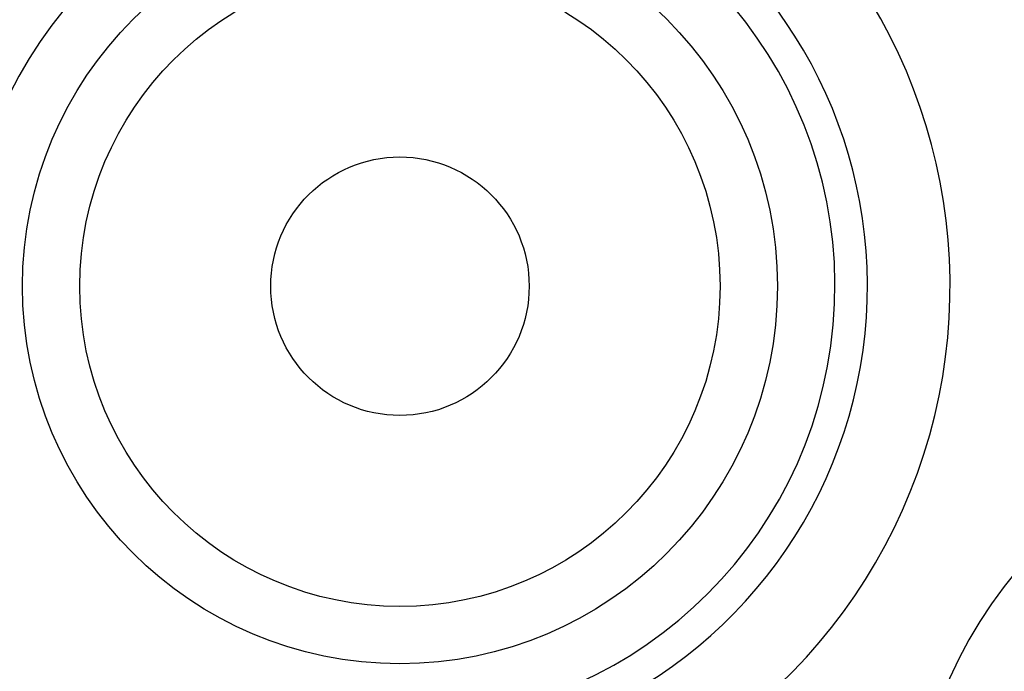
# Model space of a CAD drawing. Header units: inches. Extents: x 0 to 20790, y -12 to 14700.
# Tile 241 of 256: x 9529 to 9913, y 5088 to 5343. Entities that reach past the tile are written whole.
import ezdxf

# ---------------------------------------------------------------- set-up
doc = ezdxf.new("R2010")
doc.units = ezdxf.units.IN
doc.layers.add('1', color=7, linetype='Continuous', true_color=0xffffff)

msp = doc.modelspace()

# ---------------------------------------------------------------- linework, layer by layer
at = {"layer": '1', "color": 2, "linetype": 'Continuous', "lineweight": 25}
for radius in [147.5, 125.1, 50.5]:
    msp.add_circle((9677.269, 5238.685), radius, dxfattribs=at)
for centre, radius, start, end in [((9677.269, 5238.685), 215, 276.87482, 112.99341), ((9677.269, 5238.685), 182.7, 283.31641, 117.36755), ((9677.269, 5238.685), 170, 270, 164.73227), ((10059.169, 5010.785), 183, 90, 174.83063)]:
    msp.add_arc(centre, radius, start, end, dxfattribs=at)

doc.saveas('drawing.dxf')
